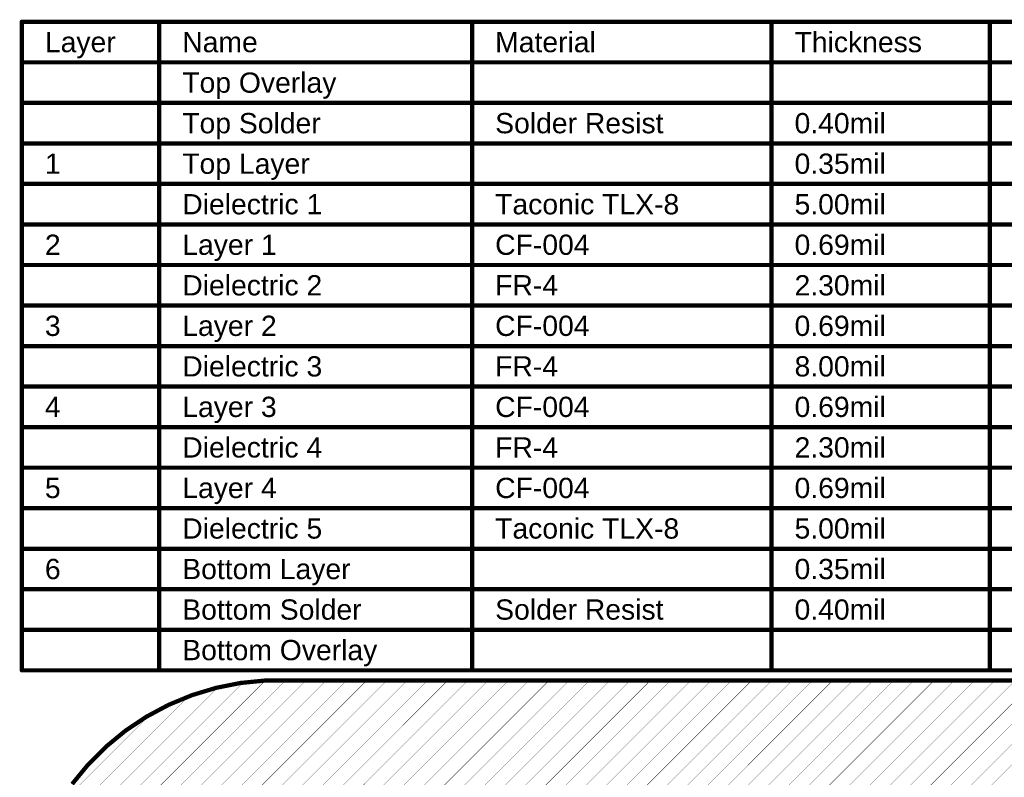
# Model space of a CAD drawing. Header units: inches. Extents: x -23 to 463, y -58 to 145.
# Tile 253 of 256: x 48 to 136, y 78 to 145. Entities that reach past the tile are written whole.
import ezdxf

# ---------------------------------------------------------------- set-up
doc = ezdxf.new("R2010")
doc.units = ezdxf.units.IN
doc.layers.add('Top Overlay', color=2, linetype='Continuous')
doc.styles.add('Arial', font='txt', dxfattribs={"height": 0.2})

msp = doc.modelspace()

# ---------------------------------------------------------------- linework, layer by layer
at = {"layer": 'Top Overlay'}
for points, const_width in [([(48.413, 87.094), (48.413, 145.198)], 0.381), ([(48.413, 145.198), (186.092, 145.198)], 0.381), ([(60.72, 87.094), (60.72, 145.198)], 0.381), ([(88.759, 87.094), (88.759, 145.198)], 0.381), ([(115.588, 87.094), (115.588, 145.198)], 0.381), ([(135.157, 87.094), (135.157, 145.198)], 0.381), ([(48.413, 141.566), (186.092, 141.566)], 0.381), ([(48.413, 137.935), (60.72, 137.935)], 0.381), ([(60.72, 137.935), (88.759, 137.935)], 0.381), ([(88.759, 137.935), (115.588, 137.935)], 0.381), ([(115.588, 137.935), (135.157, 137.935)], 0.381), ([(135.157, 137.935), (152.305, 137.935)], 0.381), ([(48.413, 134.303), (60.72, 134.303)], 0.381), ([(60.72, 134.303), (88.759, 134.303)], 0.381), ([(88.759, 134.303), (115.588, 134.303)], 0.381), ([(115.588, 134.303), (135.157, 134.303)], 0.381), ([(135.157, 134.303), (152.305, 134.303)], 0.381), ([(48.413, 130.672), (60.72, 130.672)], 0.381), ([(60.72, 130.672), (88.759, 130.672)], 0.381), ([(88.759, 130.672), (115.588, 130.672)], 0.381), ([(115.588, 130.672), (135.157, 130.672)], 0.381), ([(135.157, 130.672), (152.305, 130.672)], 0.381), ([(48.413, 127.04), (60.72, 127.04)], 0.381), ([(60.72, 127.04), (88.759, 127.04)], 0.381), ([(88.759, 127.04), (115.588, 127.04)], 0.381), ([(115.588, 127.04), (135.157, 127.04)], 0.381), ([(135.157, 127.04), (152.305, 127.04)], 0.381), ([(48.413, 123.409), (60.72, 123.409)], 0.381), ([(60.72, 123.409), (88.759, 123.409)], 0.381), ([(88.759, 123.409), (115.588, 123.409)], 0.381), ([(115.588, 123.409), (135.157, 123.409)], 0.381), ([(135.157, 123.409), (152.305, 123.409)], 0.381), ([(48.413, 119.777), (60.72, 119.777)], 0.381), ([(60.72, 119.777), (88.759, 119.777)], 0.381), ([(88.759, 119.777), (115.588, 119.777)], 0.381), ([(115.588, 119.777), (135.157, 119.777)], 0.381), ([(135.157, 119.777), (152.305, 119.777)], 0.381), ([(48.413, 116.146), (60.72, 116.146)], 0.381), ([(60.72, 116.146), (88.759, 116.146)], 0.381), ([(88.759, 116.146), (115.588, 116.146)], 0.381), ([(115.588, 116.146), (135.157, 116.146)], 0.381), ([(135.157, 116.146), (152.305, 116.146)], 0.381), ([(48.413, 112.515), (60.72, 112.515)], 0.381), ([(60.72, 112.515), (88.759, 112.515)], 0.381), ([(88.759, 112.515), (115.588, 112.515)], 0.381), ([(115.588, 112.515), (135.157, 112.515)], 0.381), ([(135.157, 112.515), (152.305, 112.515)], 0.381), ([(48.413, 108.883), (60.72, 108.883)], 0.381), ([(60.72, 108.883), (88.759, 108.883)], 0.381), ([(88.759, 108.883), (115.588, 108.883)], 0.381), ([(115.588, 108.883), (135.157, 108.883)], 0.381), ([(135.157, 108.883), (152.305, 108.883)], 0.381), ([(48.413, 105.252), (60.72, 105.252)], 0.381), ([(60.72, 105.252), (88.759, 105.252)], 0.381), ([(88.759, 105.252), (115.588, 105.252)], 0.381), ([(115.588, 105.252), (135.157, 105.252)], 0.381), ([(135.157, 105.252), (152.305, 105.252)], 0.381), ([(48.413, 101.62), (60.72, 101.62)], 0.381), ([(60.72, 101.62), (88.759, 101.62)], 0.381), ([(88.759, 101.62), (115.588, 101.62)], 0.381), ([(115.588, 101.62), (135.157, 101.62)], 0.381), ([(135.157, 101.62), (152.305, 101.62)], 0.381), ([(48.413, 97.989), (60.72, 97.989)], 0.381), ([(60.72, 97.989), (88.759, 97.989)], 0.381), ([(88.759, 97.989), (115.588, 97.989)], 0.381), ([(115.588, 97.989), (135.157, 97.989)], 0.381), ([(135.157, 97.989), (152.305, 97.989)], 0.381), ([(48.413, 94.357), (60.72, 94.357)], 0.381), ([(60.72, 94.357), (88.759, 94.357)], 0.381), ([(88.759, 94.357), (115.588, 94.357)], 0.381), ([(115.588, 94.357), (135.157, 94.357)], 0.381), ([(135.157, 94.357), (152.305, 94.357)], 0.381), ([(48.413, 90.726), (60.72, 90.726)], 0.381), ([(60.72, 90.726), (88.759, 90.726)], 0.381), ([(88.759, 90.726), (115.588, 90.726)], 0.381), ([(115.588, 90.726), (135.157, 90.726)], 0.381), ([(135.157, 90.726), (152.305, 90.726)], 0.381), ([(48.413, 87.094), (60.72, 87.094)], 0.381), ([(60.72, 87.094), (88.759, 87.094)], 0.381), ([(88.759, 87.094), (115.588, 87.094)], 0.381), ([(115.588, 87.094), (135.157, 87.094)], 0.381), ([(135.157, 87.094), (152.305, 87.094)], 0.381), ([(48.413, 62.547), (72.066, 86.2)], 0.0254), ([(48.413, 60.731), (73.881, 86.2)], 0.0254), ([(48.413, 58.915), (75.697, 86.2)], 0.0254), ([(48.413, 57.1), (77.513, 86.2)], 0.0254), ([(48.413, 55.284), (79.329, 86.2)], 0.0254), ([(48.413, 53.468), (81.144, 86.2)], 0.0254), ([(48.413, 51.653), (82.96, 86.2)], 0.0254), ([(48.413, 49.837), (84.776, 86.2)], 0.0254), ([(48.413, 48.021), (86.592, 86.2)], 0.0254), ([(48.413, 46.205), (88.407, 86.2)], 0.0254), ([(48.413, 44.39), (90.223, 86.2)], 0.0254), ([(48.413, 42.574), (92.039, 86.2)], 0.0254), ([(48.413, 40.758), (93.855, 86.2)], 0.0254), ([(48.413, 38.942), (95.67, 86.2)], 0.0254), ([(48.413, 37.127), (97.486, 86.2)], 0.0254), ([(48.413, 35.311), (99.302, 86.2)], 0.0254), ([(48.413, 33.495), (101.118, 86.2)], 0.0254), ([(48.413, 31.679), (102.933, 86.2)], 0.0254), ([(48.413, 29.864), (104.749, 86.2)], 0.0254), ([(48.413, 28.048), (106.565, 86.2)], 0.0254), ([(48.413, 26.232), (108.381, 86.2)], 0.0254), ([(48.413, 24.417), (110.196, 86.2)], 0.0254), ([(48.413, 22.601), (112.012, 86.2)], 0.0254), ([(48.413, 20.785), (113.828, 86.2)], 0.0254), ([(48.413, 18.969), (115.644, 86.2)], 0.0254), ([(48.413, 17.154), (117.459, 86.2)], 0.0254), ([(48.413, 15.338), (119.275, 86.2)], 0.0254), ([(48.413, 13.522), (121.091, 86.2)], 0.0254), ([(48.413, 11.706), (122.906, 86.2)], 0.0254), ([(48.413, 9.891), (124.722, 86.2)], 0.0254), ([(48.413, 8.075), (126.538, 86.2)], 0.0254), ([(48.413, 6.259), (128.354, 86.2)], 0.0254), ([(48.413, 4.443), (130.169, 86.2)], 0.0254), ([(48.413, 2.628), (131.985, 86.2)], 0.0254), ([(48.413, 0.812), (133.801, 86.2)], 0.0254), ([(48.413, -1.004), (135.617, 86.2)], 0.0254), ([(48.413, -2.819), (137.432, 86.2)], 0.0254), ([(48.413, -4.635), (139.248, 86.2)], 0.0254), ([(48.413, -6.451), (141.064, 86.2)], 0.0254), ([(48.413, -8.267), (142.88, 86.2)], 0.0254), ([(48.413, -10.082), (144.695, 86.2)], 0.0254), ([(48.416, 64.367), (70.248, 86.198)], 0.0254), ([(48.614, 66.38), (68.238, 86.004)], 0.0254), ([(49.04, 68.622), (65.996, 85.578)], 0.0254), ([(63.659, 84.868), (65.822, 85.524)], 0.381), ([(65.822, 85.524), (68.039, 85.965)], 0.381), ([(68.039, 85.965), (70.288, 86.186)], 0.381), ([(70.288, 86.186), (71.418, 86.186)], 0.381), ([(71.418, 86.186), (163.086, 86.186)], 0.381), ([(49.851, 71.248), (63.37, 84.768)], 0.0254), ([(61.57, 84.003), (63.659, 84.868)], 0.381), ([(59.577, 82.937), (61.57, 84.003)], 0.381), ([(51.47, 74.684), (59.935, 83.148)], 0.0254), ([(57.697, 81.681), (59.577, 82.937)], 0.381), ([(55.95, 80.247), (57.697, 81.681)], 0.381), ([(54.352, 78.649), (55.95, 80.247)], 0.381), ([(52.918, 76.902), (54.352, 78.649)], 0.381)]:
    msp.add_lwpolyline(points, dxfattribs=dict(at, const_width=const_width))
for points, const_width in [([(48.317, 145.198, 1), (48.508, 145.198, 1)], 0.191), ([(48.317, 145.198, 1), (48.508, 145.198, 1)], 0.191), ([(60.625, 145.198, 1), (60.816, 145.198, 1)], 0.191), ([(88.664, 145.198, 1), (88.855, 145.198, 1)], 0.191), ([(115.493, 145.198, 1), (115.684, 145.198, 1)], 0.191), ([(135.061, 145.198, 1), (135.252, 145.198, 1)], 0.191), ([(48.317, 141.566, 1), (48.508, 141.566, 1)], 0.191), ([(48.317, 137.935, 1), (48.508, 137.935, 1)], 0.191), ([(60.625, 137.935, 1), (60.816, 137.935, 1)], 0.191), ([(60.625, 137.935, 1), (60.816, 137.935, 1)], 0.191), ([(88.664, 137.935, 1), (88.855, 137.935, 1)], 0.191), ([(88.664, 137.935, 1), (88.855, 137.935, 1)], 0.191), ([(115.493, 137.935, 1), (115.684, 137.935, 1)], 0.191), ([(115.493, 137.935, 1), (115.684, 137.935, 1)], 0.191), ([(135.061, 137.935, 1), (135.252, 137.935, 1)], 0.191), ([(135.061, 137.935, 1), (135.252, 137.935, 1)], 0.191), ([(48.317, 134.303, 1), (48.508, 134.303, 1)], 0.191), ([(60.625, 134.303, 1), (60.816, 134.303, 1)], 0.191), ([(60.625, 134.303, 1), (60.816, 134.303, 1)], 0.191), ([(88.664, 134.303, 1), (88.855, 134.303, 1)], 0.191), ([(88.664, 134.303, 1), (88.855, 134.303, 1)], 0.191), ([(115.493, 134.303, 1), (115.684, 134.303, 1)], 0.191), ([(115.493, 134.303, 1), (115.684, 134.303, 1)], 0.191), ([(135.061, 134.303, 1), (135.252, 134.303, 1)], 0.191), ([(135.061, 134.303, 1), (135.252, 134.303, 1)], 0.191), ([(48.317, 130.672, 1), (48.508, 130.672, 1)], 0.191), ([(60.625, 130.672, 1), (60.816, 130.672, 1)], 0.191), ([(60.625, 130.672, 1), (60.816, 130.672, 1)], 0.191), ([(88.664, 130.672, 1), (88.855, 130.672, 1)], 0.191), ([(88.664, 130.672, 1), (88.855, 130.672, 1)], 0.191), ([(115.493, 130.672, 1), (115.684, 130.672, 1)], 0.191), ([(115.493, 130.672, 1), (115.684, 130.672, 1)], 0.191), ([(135.061, 130.672, 1), (135.252, 130.672, 1)], 0.191), ([(135.061, 130.672, 1), (135.252, 130.672, 1)], 0.191), ([(48.317, 127.04, 1), (48.508, 127.04, 1)], 0.191), ([(60.625, 127.04, 1), (60.816, 127.04, 1)], 0.191), ([(60.625, 127.04, 1), (60.816, 127.04, 1)], 0.191), ([(88.664, 127.04, 1), (88.855, 127.04, 1)], 0.191), ([(88.664, 127.04, 1), (88.855, 127.04, 1)], 0.191), ([(115.493, 127.04, 1), (115.684, 127.04, 1)], 0.191), ([(115.493, 127.04, 1), (115.684, 127.04, 1)], 0.191), ([(135.061, 127.04, 1), (135.252, 127.04, 1)], 0.191), ([(135.061, 127.04, 1), (135.252, 127.04, 1)], 0.191), ([(48.317, 123.409, 1), (48.508, 123.409, 1)], 0.191), ([(60.625, 123.409, 1), (60.816, 123.409, 1)], 0.191), ([(60.625, 123.409, 1), (60.816, 123.409, 1)], 0.191), ([(88.664, 123.409, 1), (88.855, 123.409, 1)], 0.191), ([(88.664, 123.409, 1), (88.855, 123.409, 1)], 0.191), ([(115.493, 123.409, 1), (115.684, 123.409, 1)], 0.191), ([(115.493, 123.409, 1), (115.684, 123.409, 1)], 0.191), ([(135.061, 123.409, 1), (135.252, 123.409, 1)], 0.191), ([(135.061, 123.409, 1), (135.252, 123.409, 1)], 0.191), ([(48.317, 119.777, 1), (48.508, 119.777, 1)], 0.191), ([(60.625, 119.777, 1), (60.816, 119.777, 1)], 0.191), ([(60.625, 119.777, 1), (60.816, 119.777, 1)], 0.191), ([(88.664, 119.777, 1), (88.855, 119.777, 1)], 0.191), ([(88.664, 119.777, 1), (88.855, 119.777, 1)], 0.191), ([(115.493, 119.777, 1), (115.684, 119.777, 1)], 0.191), ([(115.493, 119.777, 1), (115.684, 119.777, 1)], 0.191), ([(135.061, 119.777, 1), (135.252, 119.777, 1)], 0.191), ([(135.061, 119.777, 1), (135.252, 119.777, 1)], 0.191), ([(48.317, 116.146, 1), (48.508, 116.146, 1)], 0.191), ([(60.625, 116.146, 1), (60.816, 116.146, 1)], 0.191), ([(60.625, 116.146, 1), (60.816, 116.146, 1)], 0.191), ([(88.664, 116.146, 1), (88.855, 116.146, 1)], 0.191), ([(88.664, 116.146, 1), (88.855, 116.146, 1)], 0.191), ([(115.493, 116.146, 1), (115.684, 116.146, 1)], 0.191), ([(115.493, 116.146, 1), (115.684, 116.146, 1)], 0.191), ([(135.061, 116.146, 1), (135.252, 116.146, 1)], 0.191), ([(135.061, 116.146, 1), (135.252, 116.146, 1)], 0.191), ([(48.317, 112.515, 1), (48.508, 112.515, 1)], 0.191), ([(60.625, 112.515, 1), (60.816, 112.515, 1)], 0.191), ([(60.625, 112.515, 1), (60.816, 112.515, 1)], 0.191), ([(88.664, 112.515, 1), (88.855, 112.515, 1)], 0.191), ([(88.664, 112.515, 1), (88.855, 112.515, 1)], 0.191), ([(115.493, 112.515, 1), (115.684, 112.515, 1)], 0.191), ([(115.493, 112.515, 1), (115.684, 112.515, 1)], 0.191), ([(135.061, 112.515, 1), (135.252, 112.515, 1)], 0.191), ([(135.061, 112.515, 1), (135.252, 112.515, 1)], 0.191), ([(48.317, 108.883, 1), (48.508, 108.883, 1)], 0.191), ([(60.625, 108.883, 1), (60.816, 108.883, 1)], 0.191), ([(60.625, 108.883, 1), (60.816, 108.883, 1)], 0.191), ([(88.664, 108.883, 1), (88.855, 108.883, 1)], 0.191), ([(88.664, 108.883, 1), (88.855, 108.883, 1)], 0.191), ([(115.493, 108.883, 1), (115.684, 108.883, 1)], 0.191), ([(115.493, 108.883, 1), (115.684, 108.883, 1)], 0.191), ([(135.061, 108.883, 1), (135.252, 108.883, 1)], 0.191), ([(135.061, 108.883, 1), (135.252, 108.883, 1)], 0.191), ([(48.317, 105.252, 1), (48.508, 105.252, 1)], 0.191), ([(60.625, 105.252, 1), (60.816, 105.252, 1)], 0.191), ([(60.625, 105.252, 1), (60.816, 105.252, 1)], 0.191), ([(88.664, 105.252, 1), (88.855, 105.252, 1)], 0.191), ([(88.664, 105.252, 1), (88.855, 105.252, 1)], 0.191), ([(115.493, 105.252, 1), (115.684, 105.252, 1)], 0.191), ([(115.493, 105.252, 1), (115.684, 105.252, 1)], 0.191), ([(135.061, 105.252, 1), (135.252, 105.252, 1)], 0.191), ([(135.061, 105.252, 1), (135.252, 105.252, 1)], 0.191), ([(48.317, 101.62, 1), (48.508, 101.62, 1)], 0.191), ([(60.625, 101.62, 1), (60.816, 101.62, 1)], 0.191), ([(60.625, 101.62, 1), (60.816, 101.62, 1)], 0.191), ([(88.664, 101.62, 1), (88.855, 101.62, 1)], 0.191), ([(88.664, 101.62, 1), (88.855, 101.62, 1)], 0.191), ([(115.493, 101.62, 1), (115.684, 101.62, 1)], 0.191), ([(115.493, 101.62, 1), (115.684, 101.62, 1)], 0.191), ([(135.061, 101.62, 1), (135.252, 101.62, 1)], 0.191), ([(135.061, 101.62, 1), (135.252, 101.62, 1)], 0.191), ([(48.317, 97.989, 1), (48.508, 97.989, 1)], 0.191), ([(60.625, 97.989, 1), (60.816, 97.989, 1)], 0.191), ([(60.625, 97.989, 1), (60.816, 97.989, 1)], 0.191), ([(88.664, 97.989, 1), (88.855, 97.989, 1)], 0.191), ([(88.664, 97.989, 1), (88.855, 97.989, 1)], 0.191), ([(115.493, 97.989, 1), (115.684, 97.989, 1)], 0.191), ([(115.493, 97.989, 1), (115.684, 97.989, 1)], 0.191), ([(135.061, 97.989, 1), (135.252, 97.989, 1)], 0.191), ([(135.061, 97.989, 1), (135.252, 97.989, 1)], 0.191), ([(48.317, 94.357, 1), (48.508, 94.357, 1)], 0.191), ([(60.625, 94.357, 1), (60.816, 94.357, 1)], 0.191), ([(60.625, 94.357, 1), (60.816, 94.357, 1)], 0.191), ([(88.664, 94.357, 1), (88.855, 94.357, 1)], 0.191), ([(88.664, 94.357, 1), (88.855, 94.357, 1)], 0.191), ([(115.493, 94.357, 1), (115.684, 94.357, 1)], 0.191), ([(115.493, 94.357, 1), (115.684, 94.357, 1)], 0.191), ([(135.061, 94.357, 1), (135.252, 94.357, 1)], 0.191), ([(135.061, 94.357, 1), (135.252, 94.357, 1)], 0.191), ([(48.317, 90.726, 1), (48.508, 90.726, 1)], 0.191), ([(60.625, 90.726, 1), (60.816, 90.726, 1)], 0.191), ([(60.625, 90.726, 1), (60.816, 90.726, 1)], 0.191), ([(88.664, 90.726, 1), (88.855, 90.726, 1)], 0.191), ([(88.664, 90.726, 1), (88.855, 90.726, 1)], 0.191), ([(115.493, 90.726, 1), (115.684, 90.726, 1)], 0.191), ([(115.493, 90.726, 1), (115.684, 90.726, 1)], 0.191), ([(135.061, 90.726, 1), (135.252, 90.726, 1)], 0.191), ([(135.061, 90.726, 1), (135.252, 90.726, 1)], 0.191), ([(48.317, 87.094, 1), (48.508, 87.094, 1)], 0.191), ([(48.317, 87.094, 1), (48.508, 87.094, 1)], 0.191), ([(60.625, 87.094, 1), (60.816, 87.094, 1)], 0.191), ([(60.625, 87.094, 1), (60.816, 87.094, 1)], 0.191), ([(60.625, 87.094, 1), (60.816, 87.094, 1)], 0.191), ([(88.664, 87.094, 1), (88.855, 87.094, 1)], 0.191), ([(88.664, 87.094, 1), (88.855, 87.094, 1)], 0.191), ([(88.664, 87.094, 1), (88.855, 87.094, 1)], 0.191), ([(115.493, 87.094, 1), (115.684, 87.094, 1)], 0.191), ([(115.493, 87.094, 1), (115.684, 87.094, 1)], 0.191), ([(115.493, 87.094, 1), (115.684, 87.094, 1)], 0.191), ([(135.061, 87.094, 1), (135.252, 87.094, 1)], 0.191), ([(135.061, 87.094, 1), (135.252, 87.094, 1)], 0.191), ([(135.061, 87.094, 1), (135.252, 87.094, 1)], 0.191), ([(65.726, 85.524, 1), (65.917, 85.524, 1)], 0.191), ([(65.726, 85.524, 1), (65.917, 85.524, 1)], 0.191), ([(65.99, 85.578, 1), (66.003, 85.578, 1)], 0.0127), ([(67.943, 85.965, 1), (68.134, 85.965, 1)], 0.191), ([(67.943, 85.965, 1), (68.134, 85.965, 1)], 0.191), ([(68.232, 86.004, 1), (68.244, 86.004, 1)], 0.0127), ([(70.193, 86.186, 1), (70.383, 86.186, 1)], 0.191), ([(70.193, 86.186, 1), (70.383, 86.186, 1)], 0.191), ([(70.242, 86.198, 1), (70.255, 86.198, 1)], 0.0127), ([(71.323, 86.186, 1), (71.513, 86.186, 1)], 0.191), ([(71.323, 86.186, 1), (71.513, 86.186, 1)], 0.191), ([(72.059, 86.2, 1), (72.072, 86.2, 1)], 0.0127), ([(73.875, 86.2, 1), (73.888, 86.2, 1)], 0.0127), ([(75.691, 86.2, 1), (75.703, 86.2, 1)], 0.0127), ([(77.507, 86.2, 1), (77.519, 86.2, 1)], 0.0127), ([(79.322, 86.2, 1), (79.335, 86.2, 1)], 0.0127), ([(81.138, 86.2, 1), (81.151, 86.2, 1)], 0.0127), ([(82.954, 86.2, 1), (82.966, 86.2, 1)], 0.0127), ([(84.77, 86.2, 1), (84.782, 86.2, 1)], 0.0127), ([(86.585, 86.2, 1), (86.598, 86.2, 1)], 0.0127), ([(88.401, 86.2, 1), (88.414, 86.2, 1)], 0.0127), ([(90.217, 86.2, 1), (90.229, 86.2, 1)], 0.0127), ([(92.032, 86.2, 1), (92.045, 86.2, 1)], 0.0127), ([(93.848, 86.2, 1), (93.861, 86.2, 1)], 0.0127), ([(95.664, 86.2, 1), (95.677, 86.2, 1)], 0.0127), ([(97.48, 86.2, 1), (97.492, 86.2, 1)], 0.0127), ([(99.295, 86.2, 1), (99.308, 86.2, 1)], 0.0127), ([(101.111, 86.2, 1), (101.124, 86.2, 1)], 0.0127), ([(102.927, 86.2, 1), (102.94, 86.2, 1)], 0.0127), ([(104.743, 86.2, 1), (104.755, 86.2, 1)], 0.0127), ([(106.558, 86.2, 1), (106.571, 86.2, 1)], 0.0127), ([(108.374, 86.2, 1), (108.387, 86.2, 1)], 0.0127), ([(110.19, 86.2, 1), (110.203, 86.2, 1)], 0.0127), ([(112.006, 86.2, 1), (112.018, 86.2, 1)], 0.0127), ([(113.821, 86.2, 1), (113.834, 86.2, 1)], 0.0127), ([(115.637, 86.2, 1), (115.65, 86.2, 1)], 0.0127), ([(117.453, 86.2, 1), (117.466, 86.2, 1)], 0.0127), ([(119.269, 86.2, 1), (119.281, 86.2, 1)], 0.0127), ([(121.084, 86.2, 1), (121.097, 86.2, 1)], 0.0127), ([(122.9, 86.2, 1), (122.913, 86.2, 1)], 0.0127), ([(124.716, 86.2, 1), (124.729, 86.2, 1)], 0.0127), ([(126.532, 86.2, 1), (126.544, 86.2, 1)], 0.0127), ([(128.347, 86.2, 1), (128.36, 86.2, 1)], 0.0127), ([(130.163, 86.2, 1), (130.176, 86.2, 1)], 0.0127), ([(131.979, 86.2, 1), (131.992, 86.2, 1)], 0.0127), ([(133.795, 86.2, 1), (133.807, 86.2, 1)], 0.0127), ([(135.61, 86.2, 1), (135.623, 86.2, 1)], 0.0127), ([(63.364, 84.768, 1), (63.377, 84.768, 1)], 0.0127), ([(63.563, 84.868, 1), (63.754, 84.868, 1)], 0.191), ([(63.563, 84.868, 1), (63.754, 84.868, 1)], 0.191), ([(61.475, 84.003, 1), (61.665, 84.003, 1)], 0.191), ([(61.475, 84.003, 1), (61.665, 84.003, 1)], 0.191), ([(59.481, 82.937, 1), (59.672, 82.937, 1)], 0.191), ([(59.481, 82.937, 1), (59.672, 82.937, 1)], 0.191), ([(59.928, 83.148, 1), (59.941, 83.148, 1)], 0.0127), ([(57.602, 81.681, 1), (57.793, 81.681, 1)], 0.191), ([(57.602, 81.681, 1), (57.793, 81.681, 1)], 0.191), ([(55.855, 80.247, 1), (56.045, 80.247, 1)], 0.191), ([(55.855, 80.247, 1), (56.045, 80.247, 1)], 0.191), ([(54.256, 78.649, 1), (54.447, 78.649, 1)], 0.191), ([(54.256, 78.649, 1), (54.447, 78.649, 1)], 0.191)]:
    msp.add_lwpolyline(points, format="xyb", close=True, dxfattribs=dict(at, const_width=const_width))

# ---------------------------------------------------------------- texts
at = {"layer": 'Top Overlay', "style": 'Arial'}
for s, height, p in [('Layer', 1.8157, (50.482, 142.474)), ('Name', 1.8157, (62.79, 142.474)), ('Material', 1.8157, (90.829, 142.474)), ('Thickness', 1.8157, (117.658, 142.474)), ('Top Overlay', 1.81574, (62.79, 138.843)), ('Top Solder', 1.8157, (62.79, 135.211)), ('Solder Resist', 1.81574, (90.829, 135.211)), ('0.40mil', 1.8157, (117.658, 135.211)), ('1', 1.816, (50.482, 131.58)), ('Top Layer', 1.8157, (62.79, 131.58)), ('0.35mil', 1.8157, (117.658, 131.58)), ('Dielectric 1', 1.81574, (62.79, 127.948)), ('Taconic TLX-8', 1.81574, (90.829, 127.948)), ('5.00mil', 1.8157, (117.658, 127.948)), ('0.69mil', 1.8157, (117.658, 124.317)), ('2', 1.816, (50.482, 124.317)), ('Layer 1', 1.8157, (62.79, 124.317)), ('CF-004', 1.8157, (90.829, 124.317)), ('Dielectric 2', 1.81574, (62.79, 120.685)), ('2.30mil', 1.8157, (117.658, 120.685)), ('FR-4', 1.8157, (90.829, 120.685)), ('3', 1.816, (50.482, 117.054)), ('Layer 2', 1.8157, (62.79, 117.054)), ('CF-004', 1.8157, (90.829, 117.054)), ('0.69mil', 1.8157, (117.658, 117.054)), ('Dielectric 3', 1.81574, (62.79, 113.422)), ('FR-4', 1.8157, (90.829, 113.422)), ('8.00mil', 1.8157, (117.658, 113.422)), ('4', 1.816, (50.482, 109.791)), ('Layer 3', 1.8157, (62.79, 109.791)), ('CF-004', 1.8157, (90.829, 109.791)), ('0.69mil', 1.8157, (117.658, 109.791)), ('Dielectric 4', 1.81574, (62.79, 106.159)), ('FR-4', 1.8157, (90.829, 106.159)), ('2.30mil', 1.8157, (117.658, 106.159)), ('5', 1.816, (50.482, 102.528)), ('Layer 4', 1.8157, (62.79, 102.528)), ('CF-004', 1.8157, (90.829, 102.528)), ('0.69mil', 1.8157, (117.658, 102.528)), ('Dielectric 5', 1.81574, (62.79, 98.896)), ('Taconic TLX-8', 1.81574, (90.829, 98.896)), ('5.00mil', 1.8157, (117.658, 98.896)), ('6', 1.816, (50.482, 95.265)), ('Bottom Layer', 1.81574, (62.79, 95.265)), ('0.35mil', 1.8157, (117.658, 95.265)), ('Bottom Solder', 1.81574, (62.79, 91.633)), ('Solder Resist', 1.81574, (90.829, 91.633)), ('0.40mil', 1.8157, (117.658, 91.633)), ('Bottom Overlay', 1.81574, (62.79, 88.002))]:
    msp.add_text(s, height=height, dxfattribs=at).set_placement(p)

doc.saveas('drawing.dxf')
